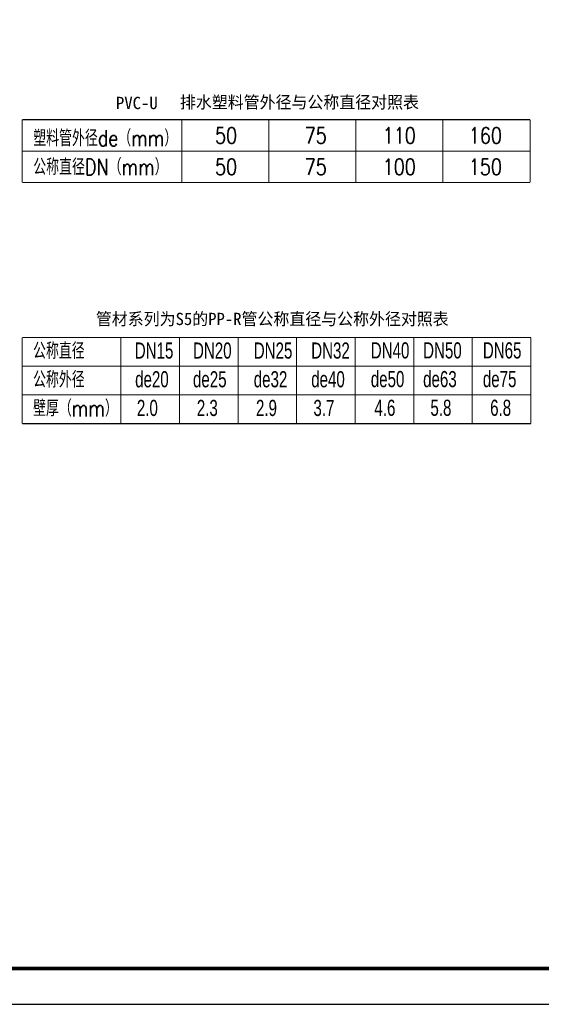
# Model space of a CAD drawing. Extents: x 687841 to 771941, y 252015 to 732780.
# Tile 68 of 98: x 744412 to 758966, y 577558 to 605012. Entities that reach past the tile are written whole.
import ezdxf

# ---------------------------------------------------------------- set-up
doc = ezdxf.new("R2010")
doc.units = 0
doc.header["$LTSCALE"] = 1000
doc.header["$MEASUREMENT"] = 0
doc.layers.get('0').update_dxf_attribs({"linetype": 'CONTINUOUS'})
doc.layers.add('PUB_TITLE', color=4, linetype='CONTINUOUS')
doc.layers.add('水文字', color=3, linetype='CONTINUOUS', lineweight=15)
doc.styles.add('HZTXT', font='romans.shx', dxfattribs={"width": 0.7, "height": 500, "bigfont": 'hztxt.shx'})
doc.styles.add('STYLE1', font='txt')
doc.styles.add('ygp汉字', font='hztxt_e.shx', dxfattribs={"width": 0.7, "bigfont": 'hztxt.shx'})

# ---------------------------------------------------------------- blocks, each defined once
blk = doc.blocks.new('wrtgtg')
at = {"layer": 'PUB_TITLE'}
blk.add_lwpolyline([(-75296, -5841), (8804, -5841), (8804, 53559), (-75296, 53559)], close=True, dxfattribs=at)
at = {"layer": 'PUB_TITLE', "const_width": 100}
blk.add_lwpolyline([(-72796, -4841), (7804, -4841), (7804, 52559), (-72796, 52559)], close=True, dxfattribs=at)

msp = doc.modelspace()

# ---------------------------------------------------------------- linework, layer by layer
at = {"layer": '水文字'}
for p, q in [((748933.1, 602224), (748933.1, 600474.4)), ((751363.1, 602224), (751363.1, 600474.4)), ((753793.1, 602224), (753793.1, 600474.4)), ((756223.1, 602224), (756223.1, 600474.4)), ((744482.9, 601349.2), (758653.1, 601349.2)), ((747237, 596149.5), (747237, 593749.5)), ((748871, 596149.5), (748871, 593749.5)), ((750505, 596149.5), (750505, 593749.5)), ((752139, 596149.5), (752139, 593749.5)), ((753773, 596149.5), (753773, 593749.5)), ((755407, 596149.5), (755407, 593749.5)), ((757041, 596149.5), (757041, 593749.5)), ((744482.9, 595349.5), (758675, 595349.5)), ((744482.9, 594549.5), (758675, 594549.5))]:
    msp.add_line(p, q, dxfattribs=at)
at = {"layer": '水文字', "const_width": 32.4}
for points in [[(744482.9, 602224), (744482.9, 600474.4)], [(744482.9, 602224), (758653.1, 602224)], [(758653.1, 602224), (758653.1, 600474.4)], [(744482.9, 600474.4), (758653.1, 600474.4)], [(744482.9, 596149.5), (744482.9, 593749.5)], [(744482.9, 596149.5), (758675, 596149.5)], [(758675, 596149.5), (758675, 593749.5)], [(744482.9, 593749.5), (758675, 593749.5)]]:
    msp.add_lwpolyline(points, dxfattribs=at)

# ---------------------------------------------------------------- block references
msp.add_blockref('wrtgtg', (763136.5, 583399.2))

# ---------------------------------------------------------------- texts
at = {"layer": '水文字', "style": 'STYLE1'}
for s, p in [('排水塑料管外径与公称直径对照表', (748883.6, 602541.5)), ('PVC-U', (747098.9, 602519.5)), ('管材系列为S5的PP-R管公称直径与公称外径对照表', (746538.8, 596497.3))]:
    msp.add_text(s, height=342, dxfattribs=at).set_placement(p)
at = {"layer": '水文字'}
for s, style, width, p in [('塑料管外径de（mm）', 'HZTXT', 0.8, (744792, 601483.3)), ('50', 'HZTXT', 0.8, (749862.4, 601557.2)), ('75', 'HZTXT', 0.8, (752363.7, 601557.2)), ('110', 'HZTXT', 0.8, (754540, 601557.2)), ('160', 'HZTXT', 0.8, (756942.8, 601557.2)), ('公称直径DN（mm）', 'HZTXT', 0.8, (744792, 600680.5)), ('50', 'HZTXT', 0.8, (749862.4, 600682.4)), ('75', 'HZTXT', 0.8, (752363.7, 600682.4)), ('100', 'HZTXT', 0.8, (754540, 600682.4)), ('150', 'HZTXT', 0.8, (756942.8, 600682.4)), ('公称直径', 'HZTXT', 0.8, (744786.3, 595552.1)), ('DN15', 'ygp汉字', 0.7, (747623.8, 595561.7)), ('DN20', 'ygp汉字', 0.7, (749248, 595561.7)), ('DN25', 'ygp汉字', 0.7, (750943.5, 595561.7)), ('DN32', 'ygp汉字', 0.7, (752546.4, 595561.7)), ('DN40', 'ygp汉字', 0.7, (754208.8, 595566.3)), ('DN50', 'ygp汉字', 0.7, (755668.7, 595566.3)), ('DN65', 'ygp汉字', 0.7, (757335.3, 595566.3)), ('公称外径', 'HZTXT', 0.8, (744786.3, 594752.1)), ('de20', 'ygp汉字', 0.7, (747633.6, 594761.7)), ('de25', 'ygp汉字', 0.7, (749248, 594761.7)), ('de32', 'ygp汉字', 0.7, (750943.5, 594761.7)), ('de40', 'ygp汉字', 0.7, (752546.4, 594761.7)), ('de50', 'ygp汉字', 0.7, (754208.8, 594766.3)), ('de63', 'ygp汉字', 0.7, (755668.7, 594766.3)), ('de75', 'ygp汉字', 0.7, (757335.3, 594766.3)), ('壁厚（mm）', 'HZTXT', 0.8, (744786.3, 593952.1)), ('2.0', 'ygp汉字', 0.7, (747682.3, 593961.7)), ('2.3', 'ygp汉字', 0.7, (749355.2, 593961.7)), ('2.9', 'ygp汉字', 0.7, (751005.4, 593961.7)), ('3.7', 'ygp汉字', 0.7, (752608.3, 593961.7)), ('4.6', 'ygp汉字', 0.7, (754309.3, 593966.3)), ('5.8', 'ygp汉字', 0.7, (755872.6, 593966.3)), ('6.8', 'ygp汉字', 0.7, (757539.2, 593966.3))]:
    msp.add_text(s, height=450, dxfattribs=dict(at, style=style, width=width)).set_placement(p)

doc.saveas('drawing.dxf')
